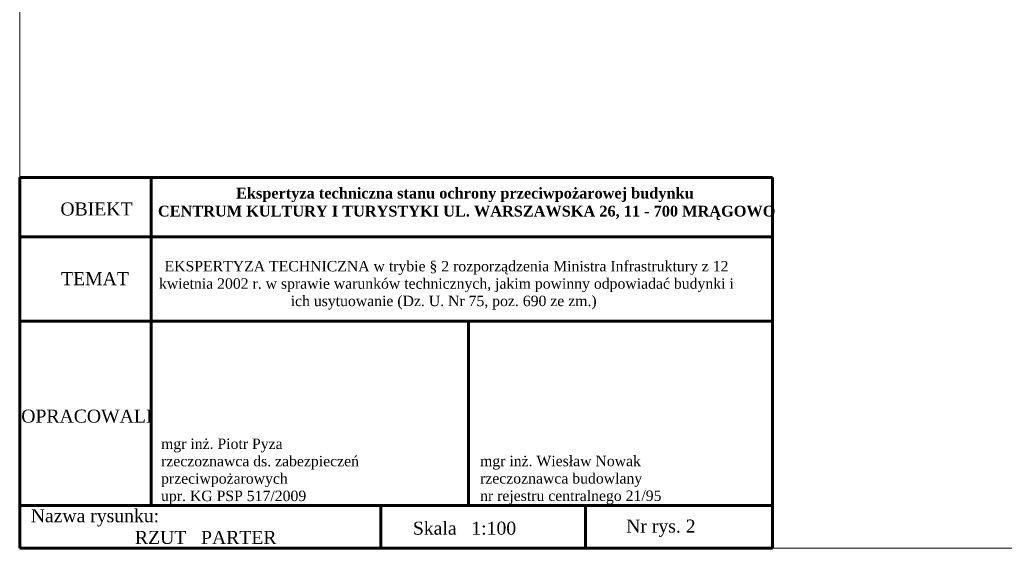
# Model space of a CAD drawing. Header units: inches. Extents: x -1441 to 3871, y -4351 to 2413.
# Tile 1 of 256: x -1441 to 201, y -4351 to -3469. Entities that reach past the tile are written whole.
import ezdxf

# ---------------------------------------------------------------- set-up
doc = ezdxf.new("R2010")
doc.units = ezdxf.units.IN
doc.header["$MEASUREMENT"] = 0
doc.layers.add('at_Rect', color=7, linetype='Continuous')
doc.layers.add('at_Solid', color=7, linetype='Continuous')
doc.layers.add('P', color=250, linetype='Continuous', lineweight=18)

msp = doc.modelspace()

# ---------------------------------------------------------------- hatches: boundary and pattern name
at = {"layer": 'at_Solid'}
for points in [[(-1134.35423, -3747.31758), (-1152.13317, -3747.31758), (-1122.50255, -3747.31758), (-1129.69923, -3747.31758)], [(-1152.55631, -3770.17275), (-1180.07029, -3770.17275), (-1136.89401, -3770.17275), (-1147.89941, -3770.17275)]]:
    msp.add_hatch(color=7, dxfattribs=at).paths.add_polyline_path(points)

# ---------------------------------------------------------------- linework, layer by layer
at = {"color": 0, "lineweight": 60}
for p, q in [((-1221.93919, -3732.48574), (-1221.93424, -4279.2588)), ((-692.46323, -3972.61726), (-692.46132, -4279.25313)), ((-838.52921, -4279.25466), (-838.52843, -4350.50119)), ((-497.48527, -4279.25525), (-497.48448, -4350.49171))]:
    msp.add_line(p, q, dxfattribs=at)
at = {"layer": 'at_Rect', "color": 7, "lineweight": 15}
for q in [(-1441.23843, 2412.78717), (2602.86253, -4350.50183)]:
    msp.add_line((-1441.23843, -4350.50183), q, dxfattribs=at)
at = {"layer": 'P', "color": 0, "lineweight": 60}
for points in [[(-185.06122, -3732.33021), (-1441.2467, -3732.33021)], [(-1441.23962, -3732.30238), (-1441.23843, -4350.50183)], [(-185.03396, -3732.29437), (-185.03155, -4350.50183)], [(-185.03399, -3830.99943), (-1441.23965, -3830.99943)], [(-185.03399, -3830.99943), (-1441.23965, -3830.99943)], [(-185.03367, -3971.41582), (-1441.23933, -3971.41582)], [(-185.03293, -4279.25466), (-1441.23859, -4279.25466)], [(-185.03155, -4350.50183), (-1441.23843, -4350.50183)]]:
    msp.add_lwpolyline(points, dxfattribs=at)

# ---------------------------------------------------------------- texts
at = {"color": 0, "attachment_point": 1}
for s, insert, char_height, width in [('\\pi284;{\\fTimes New Roman|b1|i0|c238|p18;\\C256;Ekspertyza techniczna stanu ochrony przeciwpożarowej budynku \\P\\pi153.69;CENTRUM KULTURY I TURYSTYKI UL. WARSZAWSKA 26, 11 - 700 MRĄGOWO\\H1.0036x; }', (-1364.29989, -3749.14408), 18, 1314.6429275), ('\\pi15.19;{\\fTimes New Roman|b0|i0|c238|p18;EKSPERTYZA TECHNICZNA w trybie § 2 rozporządzenia Ministra Infrastruktury z 12 \\P\\pi5.9078;kwietnia 2002 r. w sprawie warunków technicznych, jakim powinny odpowiadać budynki i \\P\\pi225.62;ich usytuowanie (Dz. U. Nr 75, poz. 690 ze zm.)}', (-1214.74371, -3871.25068), 17.38548432, 948.4508021)]:
    msp.add_mtext(s, dxfattribs=dict(at, insert=insert, char_height=char_height, width=width))
at = {"color": 0, "lineweight": 60, "attachment_point": 1}
for s, insert, char_height, width in [('{\\fTimes New Roman|b0|i0|c238|p0;OBIEKT}', (-1373.36586, -3773.70986), 21.7318554, 82.5575964), ('{\\fTimes New Roman|b0|i0|c238|p0;TEMAT}', (-1372.14002, -3889.91291), 21.7318554, 223.3115312), ('{\\fTimes New Roman|b0|i0|c238|p0;OPRACOWALI}', (-1438.64806, -4119.19768), 21.7318554, 751.1387868), ('{\\ftimes new roman|b0|i0|c238|p18;mgr inż. Piotr Pyza\\Przeczoznawca ds. zabezpieczeń \\Pprzeciwpożarowych\\Pupr. KG PSP 517/2009}', (-1205.38126, -4167.43278), 17.3854843, 1036.5376908), ('{\\ftimes new roman|b0|i0|c238|p18;mgr inż. Wiesław Nowak\\Przeczoznawca budowlany\\Pnr rejestru centralnego 21/95}', (-673.13802, -4196.16914), 17.3854843, 329.3845086), ('{\\fTimes New Roman|b0|i0|c0|p18;\\H0.9999x;Nazwa rysunku:\\P^I^IRZUT   \\fTimes New Roman|b0|i0|c238|p18;PARTER}', (-1422.8138, -4285.32556), 21.7318554, 731.0952637), ('{\\fTimes New Roman|b0|i0|c0|p18;\\H0.9999x;Nr rys. \\fTimes New Roman|b0|i0|c238|p18;2}', (-429.38054, -4302.57505), 21.7318554, 212.8487815), ('{\\fTimes New Roman|b0|i0|c238|p18;Skala   1:100}', (-785.2833, -4306.06429), 21.7318554, 793.3312523)]:
    msp.add_mtext(s, dxfattribs=dict(at, insert=insert, char_height=char_height, width=width))

doc.saveas('drawing.dxf')
